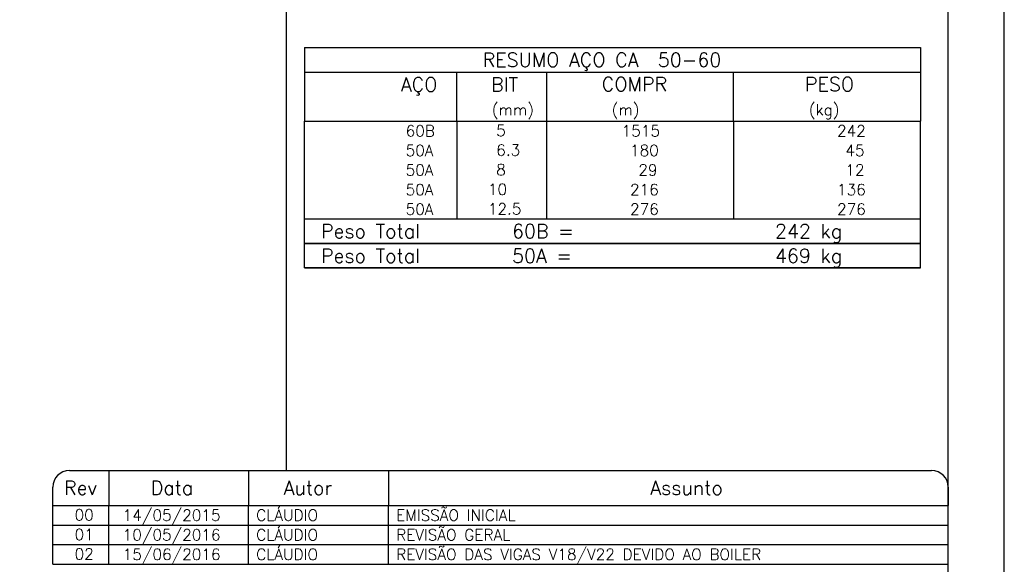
# Model space of a CAD drawing. Extents: x 0 to 84.1, y 0 to 59.4.
# Tile 15 of 18: x 66.5 to 84.1, y 11 to 20.7. Entities that reach past the tile are written whole.
import ezdxf

# ---------------------------------------------------------------- set-up
doc = ezdxf.new("R2010")
doc.units = 0
for name, color, linetype in [('1', 7, 'CONTINUOUS'), ('12', 12, 'CONTINUOUS'), ('3', 3, 'CONTINUOUS')]:
    doc.layers.add(name, color=color, linetype=linetype)
doc.styles.get("Standard").update_dxf_attribs({"font": 'ROMANS.SHX'})

msp = doc.modelspace()

# ---------------------------------------------------------------- linework, layer by layer
at = {"layer": '1', "linetype": 'CONTINUOUS'}
for p, q in [((84.099998, 0), (84.099998, 59.400009)), ((71.278925, 12.675001), (71.278925, 58.399997)), ((71.6, 20.237456), (71.6, 18.924956)), ((71.6, 20.237456), (82.6, 20.237456)), ((82.6, 20.237456), (82.6, 18.924956)), ((71.6, 19.799956), (82.6, 19.799956)), ((74.32, 18.924956), (74.32, 19.799956)), ((75.93, 18.924956), (75.93, 19.799956)), ((79.265, 18.924956), (79.265, 19.799956)), ((71.6, 18.924956), (82.6, 18.924956)), ((71.6, 18.574956), (71.6, 18.924956)), ((74.32, 18.924956), (74.32, 18.574956)), ((75.93, 18.574956), (75.93, 18.924956)), ((79.265, 18.924956), (79.265, 18.574956)), ((82.6, 18.574956), (82.6, 18.924956)), ((71.6, 18.224956), (71.6, 18.574956)), ((74.32, 18.574956), (74.32, 18.224956)), ((75.93, 18.224956), (75.93, 18.574956)), ((79.265, 18.574956), (79.265, 18.224956)), ((82.6, 18.224956), (82.6, 18.574956)), ((71.6, 17.874955), (71.6, 18.224956)), ((74.32, 18.224956), (74.32, 17.874956)), ((75.93, 17.874955), (75.93, 18.224956)), ((79.265, 18.224956), (79.265, 17.874955)), ((82.6, 17.874955), (82.6, 18.224956)), ((71.6, 17.524955), (71.6, 17.874955)), ((74.32, 17.874955), (74.32, 17.524955)), ((75.93, 17.524955), (75.93, 17.874955)), ((79.265, 17.874955), (79.265, 17.524955)), ((82.6, 17.524955), (82.6, 17.874955)), ((71.6, 17.174954), (71.6, 17.524955)), ((74.32, 17.524955), (74.32, 17.174955)), ((75.93, 17.174954), (75.93, 17.524955)), ((79.265, 17.524955), (79.265, 17.174954)), ((82.6, 17.174954), (82.6, 17.524955)), ((71.6, 17.174954), (82.6, 17.174954)), ((71.6, 16.737454), (71.6, 17.174954)), ((71.6, 17.174954), (82.6, 17.174954)), ((82.6, 16.737454), (82.6, 17.174954)), ((82.6, 16.737454), (71.6, 16.737454)), ((71.6, 16.299954), (71.6, 16.737454)), ((71.6, 16.737454), (82.6, 16.737454)), ((82.6, 16.299954), (82.6, 16.737454)), ((82.6, 16.299954), (71.6, 16.299954)), ((67.4, 12.68), (82.8, 12.68)), ((68.1, 12.68), (68.1, 12.055)), ((70.6, 12.68), (70.6, 12.055)), ((73.1, 12.68), (73.1, 12.055)), ((67.1, 12.055), (67.1, 12.38)), ((83.1, 12.38), (83.1, 12.055)), ((67.1, 12.055), (83.1, 12.055)), ((67.1, 11.705), (67.1, 12.055)), ((68.1, 11.705), (68.1, 12.055)), ((70.6, 11.705), (70.6, 12.055)), ((73.1, 11.705), (73.1, 12.055)), ((83.1, 11.705), (83.1, 12.055)), ((67.1, 11.705), (83.1, 11.705)), ((67.1, 11.354999), (67.1, 11.705)), ((68.1, 11.354999), (68.1, 11.705)), ((70.6, 11.354999), (70.6, 11.705)), ((73.1, 11.354999), (73.1, 11.705)), ((83.1, 11.354999), (83.1, 11.705)), ((67.1, 11.354999), (83.1, 11.354999)), ((67.1, 11.004999), (67.1, 11.354999)), ((68.1, 11.004999), (68.1, 11.354999)), ((70.6, 11.004999), (70.6, 11.354999)), ((73.1, 11.004999), (73.1, 11.354999)), ((83.1, 11.004999), (83.1, 11.354999)), ((67.1, 11.004999), (83.1, 11.004999))]:
    msp.add_line(p, q, dxfattribs=at)
for centre, start, end in [((67.4, 12.38), 90, 180), ((82.8, 12.38), 0, 90)]:
    msp.add_arc(centre, 0.3, start, end, dxfattribs=at)
at = {"layer": '12', "linetype": 'CONTINUOUS'}
msp.add_lwpolyline([(2.5, 1), (83.099998, 1), (83.099998, 58.400009), (2.5, 58.400009), (2.5, 1)], dxfattribs=at)
at = {"layer": '3', "linetype": 'CONTINUOUS'}
msp.add_line((71.6, 16.299954), (82.6, 16.299954), dxfattribs=at)

# ---------------------------------------------------------------- texts
at = {"layer": '1', "linetype": 'CONTINUOUS'}
for s, height, p in [('PESO', 0.25, (80.53784, 19.459807)), ('(mm)', 0.2, (74.943861, 19.028707)), ('(m)', 0.2, (77.086146, 19.028707)), ('(kg)', 0.2, (80.606442, 19.028707)), ('     60B', 0.2, (72.659661, 18.649956)), ('    1515', 0.2, (76.667658, 18.649957)), ('    242', 0.2, (80.515265, 18.649957)), ('     50A', 0.2, (72.659661, 18.299956)), ('     180', 0.2, (76.667658, 18.299956)), ('     45', 0.2, (80.515265, 18.299956)), ('     50A', 0.2, (72.659661, 17.949956)), ('      29', 0.2, (76.667658, 17.949956)), ('     12', 0.2, (80.515265, 17.949956)), ('     50A', 0.2, (72.659661, 17.599955)), ('     216', 0.2, (76.667658, 17.599956)), ('    136', 0.2, (80.515265, 17.599956)), ('     50A', 0.2, (72.659661, 17.249955)), ('     276', 0.2, (76.667658, 17.249955)), ('    276', 0.2, (80.515265, 17.249955)), ('Rev', 0.25, (67.301736, 12.2425)), ('Data', 0.25, (68.85, 12.2425)), ('Autor', 0.25, (71.225, 12.2425)), ('Assunto', 0.25, (77.775, 12.2425)), (' 00', 0.2, (67.353153, 11.786044)), ('14/05/2015', 0.2, (68.35, 11.78)), ('CLÁUDIO', 0.2, (70.734981, 11.78)), ('EMISSÃO INICIAL', 0.2, (73.234981, 11.78)), (' 01', 0.2, (67.353153, 11.436043)), ('10/05/2016', 0.2, (68.35, 11.429999)), ('CLÁUDIO', 0.2, (70.734981, 11.429999)), ('REVISÃO GERAL', 0.2, (73.234981, 11.429999)), (' 02', 0.2, (67.353153, 11.086043)), ('15/06/2016', 0.2, (68.35, 11.079999)), ('CLÁUDIO', 0.2, (70.734981, 11.079999)), ('REVISÃO DAS VIGAS V18/V22 DEVIDO AO BOILER', 0.2, (73.234981, 11.079999))]:
    msp.add_text(s, height=height, dxfattribs=at).set_placement(p)
at = {"layer": '3', "linetype": 'CONTINUOUS'}
for s, height, p in [('RESUMO AÇO CA  50-60', 0.25, (74.780497, 19.893706)), ('AÇO', 0.25, (73.31958, 19.456206)), ('BIT', 0.25, (74.93, 19.456206)), ('COMPR', 0.25, (76.908841, 19.459807)), ('    5  ', 0.2, (74.426542, 18.656)), ('    6.3', 0.2, (74.426542, 18.306)), ('    8  ', 0.2, (74.426542, 17.955999)), ('   10  ', 0.2, (74.426542, 17.605999)), ('   12.5', 0.2, (74.426542, 17.255999)), ('Peso Total        60B =', 0.25, (71.892829, 16.831204)), ('    242 kg', 0.25, (79.257004, 16.831204)), ('Peso Total        50A =', 0.25, (71.892829, 16.393704)), ('    469 kg', 0.25, (79.257004, 16.393704))]:
    msp.add_text(s, height=height, dxfattribs=at).set_placement(p)

doc.saveas('drawing.dxf')
